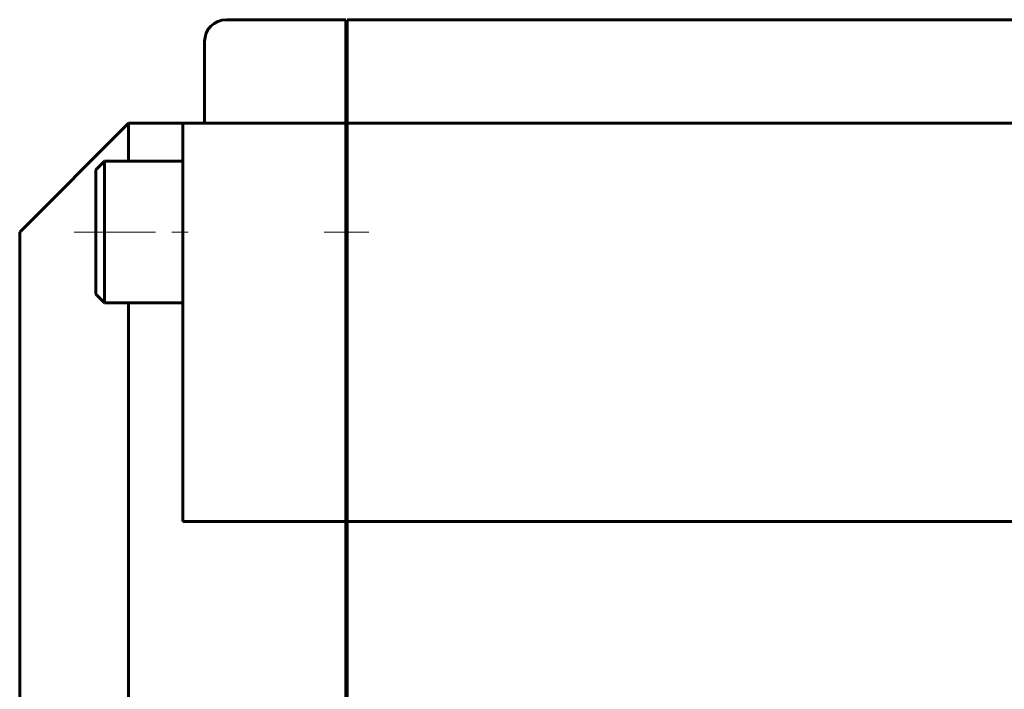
# Model space of a CAD drawing. Header units: millimetres. Extents: x -152 to 381, y -93 to 94.
# Tile 2 of 15: x -150 to -60, y 1 to 63. Entities that reach past the tile are written whole.
import ezdxf

# ---------------------------------------------------------------- set-up
doc = ezdxf.new("R2010")
doc.units = ezdxf.units.MM
doc.linetypes.add('K5LT_AXLED', pattern=[12, 7.5, -1.5, 1.5, -1.5])
doc.linetypes.add('K5LT_BASIC', pattern=[0])
doc.layers.add('Системный слой (1)', color=7, linetype='Continuous', true_color=0x6c6c6c)

# ---------------------------------------------------------------- blocks, each defined once
blk = doc.blocks.new('U11')
at = {"layer": 'Системный слой (1)', "color": 150, "linetype": 'K5LT_BASIC', "lineweight": 60, "true_color": 0x0080ff}
blk.add_line((-150.5, -14.5), (-150.5, 43), dxfattribs=at)
blk = doc.blocks.new('U20')
at = {"layer": 'Системный слой (1)', "color": 150, "linetype": 'K5LT_BASIC', "lineweight": 60, "true_color": 0x0080ff}
for p, q in [((-140.5, 49.5), (-140.5, 53)), ((-140.5, -14.5), (-140.5, 36.5))]:
    blk.add_line(p, q, dxfattribs=at)

msp = doc.modelspace()

# ---------------------------------------------------------------- linework, layer by layer
at = {"layer": 'Системный слой (1)', "color": 150, "linetype": 'K5LT_BASIC', "lineweight": 60, "true_color": 0x0080ff}
for p, q in [((-120.5, 62.5), (-131.5, 62.5)), ((-120.5, 62.5), (-120.5, 60.5)), ((120.4, 62.5), (-120.4, 62.5)), ((-120.4, 62.5), (-120.4, 60.5)), ((-133.5, 55), (-133.5, 60.5)), ((-120.5, 60.5), (-120.5, 55)), ((-120.4, 60.5), (-120.4, 55)), ((-133.5, 53), (-133.5, 55)), ((-120.5, 55), (-120.5, 53)), ((-120.4, 55), (-120.4, 53)), ((-140.5, 53), (-150.5, 43)), ((-135.5, 53), (-140.5, 53)), ((-135.5, 51), (-135.5, 53)), ((-120.5, 53), (-135.5, 53)), ((-120.5, 53), (-120.5, 51)), ((120.4, 53), (-120.4, 53)), ((-120.4, 53), (-120.4, 51)), ((-135.5, 16.423), (-135.5, 51)), ((-120.5, 51), (-120.5, 16.423)), ((-120.4, 51), (-120.4, 16.423)), ((-142.7, 49.5), (-143.5, 48.7)), ((-142.7, 49.5), (-135.5, 49.5)), ((-142.7, 49.5), (-142.7, 36.5)), ((-143.5, 48.7), (-143.5, 37.3)), ((-120.4, 47), (-120.5, 47)), ((-120.4, 39), (-120.5, 39)), ((-142.7, 36.5), (-143.5, 37.3)), ((-142.7, 36.5), (-135.5, 36.5)), ((-120.5, 16.423), (-135.5, 16.423)), ((-120.5, -14.5), (-120.5, 16.423)), ((-120.4, -42.591), (-120.4, 16.423)), ((120.4, 16.423), (-120.4, 16.423)), ((-120.4, 15.5), (-120.5, 15.5))]:
    msp.add_line(p, q, dxfattribs=at)
at = {"layer": 'Системный слой (1)', "color": 30, "linetype": 'K5LT_AXLED', "lineweight": 18, "true_color": 0xff8000}
for p, q in [((-145.5, 43), (-133.5, 43)), ((-122.5, 43), (-118.4, 43))]:
    msp.add_line(p, q, dxfattribs=at)
at = {"layer": 'Системный слой (1)', "color": 150, "linetype": 'K5LT_BASIC', "lineweight": 60, "true_color": 0x0080ff}
msp.add_arc((-131.5, 60.5), 2, 90, 180, dxfattribs=at)

# ---------------------------------------------------------------- block references
at = {"layer": 'Системный слой (1)'}
for name in ['U20', 'U11']:
    msp.add_blockref(name, (0, 0), dxfattribs=at)

doc.saveas('drawing.dxf')
